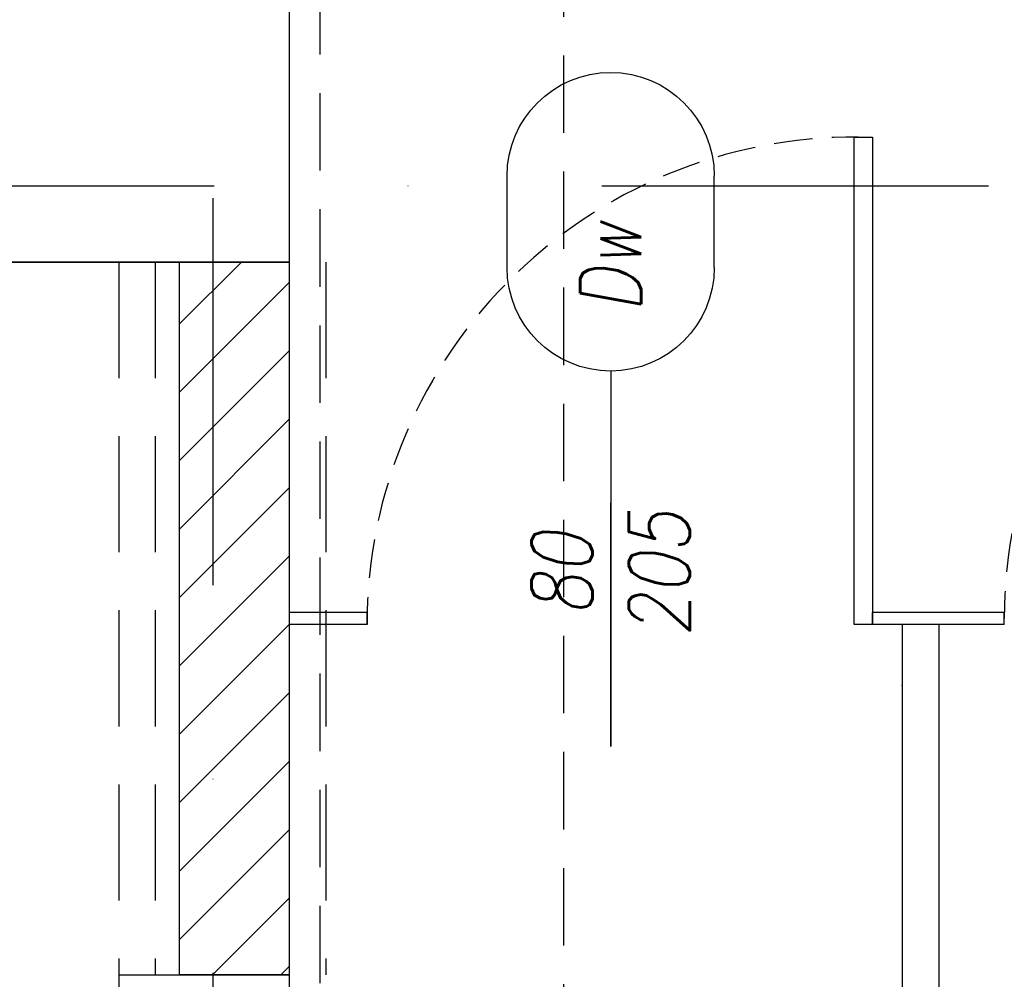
# Model space of a CAD drawing. Header units: millimetres. Extents: x 42924 to 92944, y -369470 to -179866.
# Tile 196 of 256: x 60780 to 60942, y -183931 to -183774. Entities that reach past the tile are written whole.
import ezdxf
from ezdxf.enums import TextEntityAlignment as Align

# ---------------------------------------------------------------- set-up
doc = ezdxf.new("R2010")
doc.units = ezdxf.units.MM
doc.linetypes.add('DASHDOT', pattern=[25.4, 12.7, -6.35, 0, -6.35])
doc.linetypes.add('HIDDEN', pattern=[9.525, 6.35, -3.175])
doc.layers.get('0').update_dxf_attribs({"color": 8})
for name, color, linetype in [('!! 0_ Istn-sciany', 8, 'Continuous'), ('!! 0_ Istn-widok', 8, 'Continuous'), ('!! 0_Istn-cienka', 8, 'Continuous'), ('!! 0_Osie', 8, 'DASHDOT'), ('!! 1_drzwi opis', 8, 'Continuous'), ('!! 1_drzwi-linia', 8, 'Continuous'), ('!! 1_hatch projektowane ściany', 8, 'Continuous'), ('!! 1_PROJ Sciany', 8, 'Continuous'), ('!! 1_zabudowa GK', 8, 'Continuous'), ('0-osie-liniA', 8, 'DASHDOT')]:
    doc.layers.add(name, color=color, linetype=linetype)
doc.styles.add('50', font='ROMANS.shx', dxfattribs={"width": 0.8, "height": 10})
doc.styles.add('ARCHETYP', font='romans.shx', dxfattribs={"height": 15})

# ---------------------------------------------------------------- blocks, each defined once
blk = doc.blocks.new('BLOK OSI')
at = {"layer": '0-osie-liniA', "ltscale": 5}
for points in [[(51992.21, -199661.23), (51992.21, -193642.41)], [(48624.31, -197562.09), (53810.61, -197562.09)]]:
    blk.add_lwpolyline(points, dxfattribs=at)
blk = doc.blocks.new('drzwi 80-205')
blk.add_lwpolyline([(61128.31, -197571.09), (61128.31, -197491.09), (61131.31, -197491.09), (61131.31, -197571.09)], close=True)
blk.add_lwpolyline([(61088.31, -197551.09), (61088.31, -197591.09)])
at = {"linetype": 'HIDDEN'}
blk.add_arc((61128.31, -197571.09), 80, 88.0898, 180, dxfattribs=at)
blk = doc.blocks.new('1_ok-opis')
blk.add_line((0, 111.61), (0, 50))
for points in [[(-17, 128.61), (-17, 143.61)], [(17, 128.61), (17, 143.61)]]:
    blk.add_lwpolyline(points)
for centre, start, end in [((0, 143.61), 0, 180), ((0, 128.61), 180, 0)]:
    blk.add_arc(centre, 17, start, end)
at = {"style": 'ARCHETYP'}
for tag, height, rotation, p in [('NR', 12, 90, (0, 136.9)), ('NR', 12, 270, (0, 136.9)), ('SZEROKOŚĆ', 10, 90, (-8, 78.29)), ('SZEROKOŚĆ', 10, 270, (8, 78.29)), ('WYSOKOŚĆ', 10, 270, (-8, 78.29)), ('WYSOKOŚĆ', 10, 90, (8, 78.29))]:
    blk.add_attdef(tag, text='', height=height, rotation=rotation, dxfattribs=at).set_placement(p, align=Align.MIDDLE)

msp = doc.modelspace()

# ---------------------------------------------------------------- hatches: boundary and pattern name
at = {"layer": '!! 1_hatch projektowane ściany'}
h = msp.add_hatch(dxfattribs=at)
h.set_pattern_fill('ANSI31', color=256, scale=2.5)
h.set_pattern_definition([(45, (0, 13698.2005), (-5.61266008, 5.61266008), [])])
h.paths.add_polyline_path([(60824.56735, -183813.3878), (60824.56735, -183930.3878), (60806.56735, -183930.3878), (60806.56735, -183813.3878)])

# ---------------------------------------------------------------- linework, layer by layer
at = {"layer": '!! 0_ Istn-sciany'}
for points in [[(60824.56735, -183699.3878), (60824.56735, -183813.3878)], [(60824.56735, -183699.3878), (60824.56735, -183813.3878)], [(60589.56735, -183813.3878), (60819.56735, -183813.3878)], [(60824.56735, -183813.3878), (60589.56735, -183813.3878)], [(60796.56735, -183930.3878), (60824.56735, -183930.3878)], [(60796.56735, -183930.3878), (60796.56735, -183945.3878)], [(60824.56735, -183930.3878), (60824.56735, -183967.3878)], [(60824.56735, -183930.3878), (60824.56735, -184396.3878)]]:
    msp.add_lwpolyline(points, dxfattribs=at)
at = {"layer": '!! 0_ Istn-widok', "linetype": 'HIDDEN', "ltscale": 3}
for points in [[(60824.56735, -183699.3878), (60824.56735, -183930.3878)], [(60796.56735, -183813.3878), (60796.56735, -183930.3878)], [(60802.56735, -183813.3878), (60802.56735, -183930.3878)], [(60830.56735, -183813.3878), (60830.56735, -183930.3878)]]:
    msp.add_lwpolyline(points, dxfattribs=at)
at = {"layer": '!! 0_Istn-cienka', "linetype": 'HIDDEN', "ltscale": 2}
for points in [[(60829.56735, -183671.3878), (60829.56735, -184241.3878)], [(60869.56735, -183741.3878), (60869.56735, -184271.3878)]]:
    msp.add_lwpolyline(points, dxfattribs=at)
at = {"layer": '!! 1_PROJ Sciany'}
msp.add_lwpolyline([(60824.56735, -183813.3878), (60824.56735, -183930.3878), (60806.56735, -183930.3878), (60806.56735, -183813.3878)], close=True, dxfattribs=at)
msp.add_point((60925.19051, -183882.8878), dxfattribs=at)
at = {"layer": '!! 1_zabudowa GK'}
for points in [[(60837.33723, -183870.8878), (60824.56735, -183870.8878)], [(60837.33723, -183872.8878), (60837.33723, -183870.8878)], [(60941.95648, -183870.8878), (60920.33723, -183870.8878)], [(60920.33723, -183872.8878), (60920.33723, -183870.8878)], [(60941.95648, -183872.8878), (60941.95648, -183870.8878)], [(60837.33723, -183872.8878), (60824.56735, -183872.8878)], [(60941.95648, -183872.8878), (60920.33723, -183872.8878)], [(60925.19051, -183872.8878), (60925.19051, -184022.8878)], [(60931.19051, -183872.8878), (60931.19051, -184022.8878)]]:
    msp.add_lwpolyline(points, dxfattribs=at)

# ---------------------------------------------------------------- block references
at = {"layer": '!! 0_Osie'}
msp.add_blockref('BLOK OSI', (8819.85593, 13761.2005), dxfattribs=at)
at = {"layer": '!! 1_drzwi opis'}
ref = msp.add_blockref('1_ok-opis', (60877.33723, -183942.8878), dxfattribs=dict(at, xscale=-1, rotation=359.9999963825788))
ref.add_attrib('WYSOKOŚĆ', '80', dxfattribs={"layer": '0', "height": 10, "rotation": 89.9999964, "style": '50', "oblique": 10, "width": 0.8}).set_placement((60869.33723, -183864.59695), align=Align.MIDDLE)
ref.add_attrib('SZEROKOŚĆ', '205', dxfattribs={"layer": '0', "height": 10, "rotation": 89.9999964, "style": '50', "oblique": 10, "width": 0.8}).set_placement((60885.33723, -183864.59695), align=Align.MIDDLE)
ref.add_attrib('NR', 'Dw', dxfattribs={"layer": '0', "height": 10, "rotation": 89.9999964, "style": '50', "oblique": 10, "width": 0.8}).set_placement((60877.33724, -183814.27656), align=Align.MIDDLE)
at = {"layer": '!! 1_drzwi-linia'}
for p in [(-210.97643, 13698.2005), (-106.35718, 13699.2005)]:
    msp.add_blockref('drzwi 80-205', p, dxfattribs=at)

doc.saveas('drawing.dxf')
